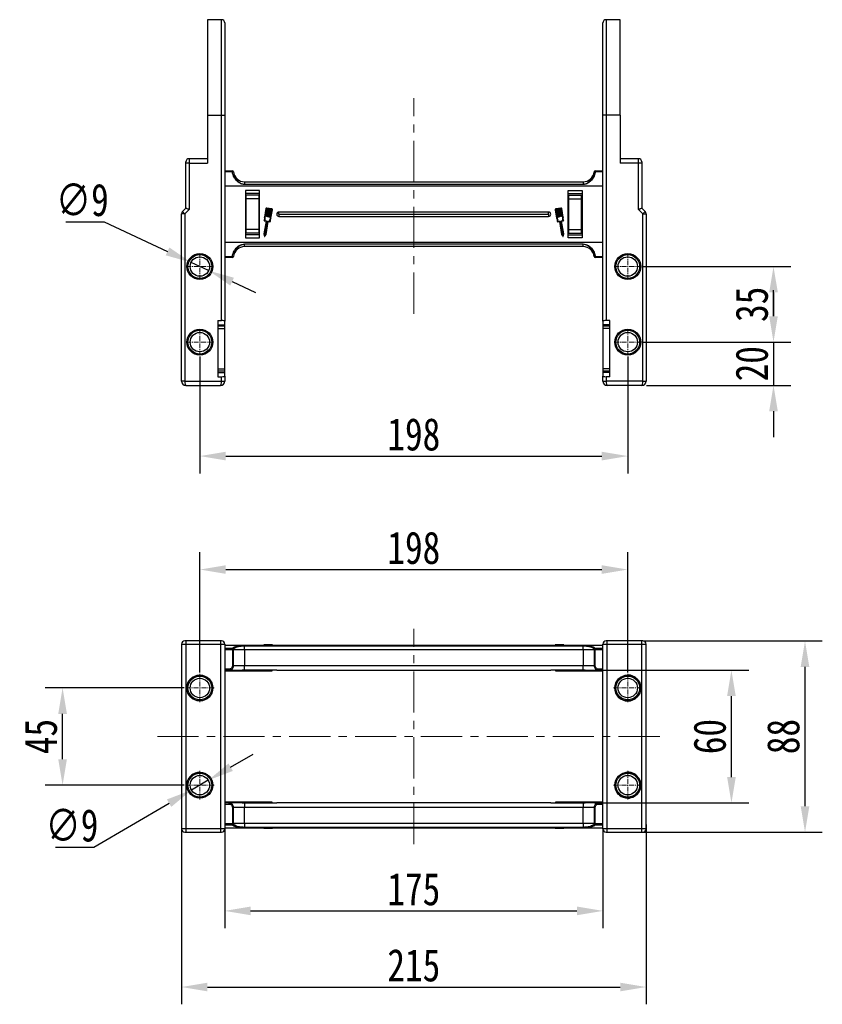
# Model space of a CAD drawing. Header units: millimetres. Extents: x -976 to 1106, y 28 to 1486.
# Tile 3 of 51: x -709 to -338, y 326 to 781. Entities that reach past the tile are written whole.
import ezdxf

# ---------------------------------------------------------------- set-up
doc = ezdxf.new("R2010")
doc.units = ezdxf.units.MM
doc.linetypes.add('CENTER', pattern=[0.6, 0.375, -0.075, 0.075, -0.075])
doc.linetypes.add('CENTERX2', pattern=[20.32, 12.7, -2.54, 2.54, -2.54])
doc.styles.get("Standard").update_dxf_attribs({"font": '仿宋_GB2312.ttf', "width": 0.8})
doc.dimstyles.new('ISO-60.1', dxfattribs={"dimtxt": 15, "dimasz": 12, "dimexe": 8, "dimexo": 0.625, "dimgap": 2.5, "dimtad": 1, "dimdsep": 46, "dimtxsty": 'Standard', "dimcen": 2.5, "dimadec": 0, "dimazin": 0, "dimtfac": 1, "dimtmove": 0, "dimatfit": 3, "dimfxl": 0, "dimarcsym": 0})
doc.dimstyles.new('副本 ISO-60.1', dxfattribs={"dimtxt": 15, "dimasz": 12, "dimexe": 8, "dimexo": 0.625, "dimgap": 2.5, "dimtad": 1, "dimtoh": 1, "dimdsep": 46, "dimtxsty": 'Standard', "dimcen": 2.5, "dimadec": 0, "dimazin": 0, "dimtfac": 1, "dimtmove": 0, "dimatfit": 3, "dimfxl": 0, "dimarcsym": 0})

# ---------------------------------------------------------------- blocks, each defined once
blk = doc.blocks.new('*D3630')
at = {"color": 0, "lineweight": -2}
for p, q in [((-687.79, 687.91), (-670.09, 687.91)), ((-670.09, 687.91), (-640.73, 674.16)), ((-621.72, 665.26), (-629.87, 669.07)), ((-610.85, 660.17), (-599.98, 655.08))]:
    blk.add_line(p, q, dxfattribs=at)
at = {"color": 0, "lineweight": 9}
for points in [[(-639.88, 675.98), (-641.58, 672.35), (-629.87, 669.07)], [(-610, 661.98), (-611.7, 658.36), (-621.72, 665.26)]]:
    blk.add_solid(points, dxfattribs=at)
at = {"layer": 'Defpoints', "color": 0, "lineweight": 9}
for p in [(-629.87, 669.07), (-621.72, 665.26)]:
    blk.add_point(p, dxfattribs=at)
at = {"color": 0, "lineweight": 9, "insert": (-680.19, 697.91), "char_height": 15, "attachment_point": 5}
blk.add_mtext('∅9', dxfattribs=at)
blk = doc.blocks.new('*D3631')
at = {"color": 0, "lineweight": -2}
for p, q in [((-420.57, 667.17), (-352.35, 667.17)), ((-360.35, 655.17), (-360.35, 644.17)), ((-420.57, 632.17), (-352.35, 632.17))]:
    blk.add_line(p, q, dxfattribs=at)
at = {"color": 0, "lineweight": 9}
for points in [[(-362.35, 655.17), (-358.35, 655.17), (-360.35, 667.17)], [(-362.35, 644.17), (-358.35, 644.17), (-360.35, 632.17)]]:
    blk.add_solid(points, dxfattribs=at)
at = {"layer": 'Defpoints', "color": 0, "lineweight": 9}
for p in [(-421.19, 667.17), (-421.19, 632.17), (-360.35, 632.17)]:
    blk.add_point(p, dxfattribs=at)
at = {"color": 0, "lineweight": 9, "insert": (-370.35, 649.67), "char_height": 15, "attachment_point": 5, "rotation": 90}
blk.add_mtext('35', dxfattribs=at)
blk = doc.blocks.new('*D3632')
at = {"color": 0, "lineweight": -2}
for p, q in [((-360.35, 644.17), (-360.35, 656.17)), ((-420.57, 632.17), (-352.35, 632.17)), ((-360.35, 632.17), (-360.35, 612.17)), ((-419.17, 612.17), (-352.35, 612.17)), ((-360.35, 600.17), (-360.35, 588.17))]:
    blk.add_line(p, q, dxfattribs=at)
at = {"color": 0, "lineweight": 9}
for points in [[(-362.35, 644.17), (-358.35, 644.17), (-360.35, 632.17)], [(-362.35, 600.17), (-358.35, 600.17), (-360.35, 612.17)]]:
    blk.add_solid(points, dxfattribs=at)
at = {"layer": 'Defpoints', "color": 0, "lineweight": 9}
for p in [(-421.19, 632.17), (-419.79, 612.17), (-360.35, 612.17)]:
    blk.add_point(p, dxfattribs=at)
at = {"color": 0, "lineweight": 9, "insert": (-370.35, 622.17), "char_height": 15, "attachment_point": 5, "rotation": 90}
blk.add_mtext('20', dxfattribs=at)
blk = doc.blocks.new('*D3639')
at = {"color": 0, "lineweight": -2}
for p, q in [((-625.79, 625.49), (-625.79, 571.42)), ((-427.79, 625.49), (-427.79, 571.42)), ((-613.79, 579.42), (-439.79, 579.42))]:
    blk.add_line(p, q, dxfattribs=at)
at = {"color": 0, "lineweight": 9}
for points in [[(-613.79, 581.42), (-613.79, 577.42), (-625.79, 579.42)], [(-439.79, 581.42), (-439.79, 577.42), (-427.79, 579.42)]]:
    blk.add_solid(points, dxfattribs=at)
at = {"layer": 'Defpoints', "color": 0, "lineweight": 9}
for p in [(-625.79, 626.12), (-427.79, 626.12), (-427.79, 579.42)]:
    blk.add_point(p, dxfattribs=at)
at = {"color": 0, "lineweight": 9, "insert": (-526.79, 589.42), "char_height": 15, "attachment_point": 5}
blk.add_mtext('198', dxfattribs=at)
blk = doc.blocks.new('*D3640')
at = {"color": 0, "lineweight": -2}
for p, q in [((-633.02, 472.08), (-697.32, 472.08)), ((-689.32, 439.08), (-689.32, 460.08)), ((-633.02, 427.08), (-697.32, 427.08))]:
    blk.add_line(p, q, dxfattribs=at)
at = {"color": 0, "lineweight": 9}
for points in [[(-691.32, 460.08), (-687.32, 460.08), (-689.32, 472.08)], [(-691.32, 439.08), (-687.32, 439.08), (-689.32, 427.08)]]:
    blk.add_solid(points, dxfattribs=at)
at = {"layer": 'Defpoints', "color": 0, "lineweight": 9}
for p in [(-689.32, 472.08), (-632.39, 472.08), (-632.39, 427.08)]:
    blk.add_point(p, dxfattribs=at)
at = {"color": 0, "lineweight": 9, "insert": (-699.32, 449.58), "char_height": 15, "attachment_point": 5, "rotation": 90}
blk.add_mtext('45', dxfattribs=at)
blk = doc.blocks.new('*D3633')
at = {"color": 0, "lineweight": -2}
for p, q in [((-611.54, 435.4), (-601.18, 441.45)), ((-621.91, 429.35), (-629.68, 424.81)), ((-674.9, 398.4), (-640.04, 418.75)), ((-692.59, 398.4), (-674.9, 398.4))]:
    blk.add_line(p, q, dxfattribs=at)
at = {"color": 0, "lineweight": 9}
for points in [[(-612.55, 437.12), (-610.53, 433.67), (-621.91, 429.35)], [(-641.05, 420.48), (-639.03, 417.03), (-629.68, 424.81)]]:
    blk.add_solid(points, dxfattribs=at)
at = {"layer": 'Defpoints', "color": 0, "lineweight": 9}
for p in [(-621.91, 429.35), (-629.68, 424.81)]:
    blk.add_point(p, dxfattribs=at)
at = {"color": 0, "lineweight": 9, "insert": (-685, 408.4), "char_height": 15, "attachment_point": 5}
blk.add_mtext('∅9', dxfattribs=at)
blk = doc.blocks.new('*D3641')
at = {"color": 0, "lineweight": -2}
for p, q in [((-614.29, 406.72), (-614.29, 360.88)), ((-439.29, 407.19), (-439.29, 360.88)), ((-602.29, 368.88), (-451.29, 368.88))]:
    blk.add_line(p, q, dxfattribs=at)
at = {"color": 0, "lineweight": 9}
for points in [[(-602.29, 370.88), (-602.29, 366.88), (-614.29, 368.88)], [(-451.29, 370.88), (-451.29, 366.88), (-439.29, 368.88)]]:
    blk.add_solid(points, dxfattribs=at)
at = {"layer": 'Defpoints', "color": 0, "lineweight": 9}
for p in [(-614.29, 407.34), (-439.29, 407.82), (-439.29, 368.88)]:
    blk.add_point(p, dxfattribs=at)
at = {"color": 0, "lineweight": 9, "insert": (-526.79, 378.88), "char_height": 15, "attachment_point": 5}
blk.add_mtext('175', dxfattribs=at)
blk = doc.blocks.new('*D3642')
at = {"color": 0, "lineweight": -2}
for p, q in [((-634.29, 406.82), (-634.29, 325.64)), ((-419.29, 408.86), (-419.29, 325.64)), ((-622.29, 333.64), (-431.29, 333.64))]:
    blk.add_line(p, q, dxfattribs=at)
at = {"color": 0, "lineweight": 9}
for points in [[(-622.29, 335.64), (-622.29, 331.64), (-634.29, 333.64)], [(-431.29, 335.64), (-431.29, 331.64), (-419.29, 333.64)]]:
    blk.add_solid(points, dxfattribs=at)
at = {"layer": 'Defpoints', "color": 0, "lineweight": 9}
for p in [(-634.29, 407.45), (-419.29, 409.48), (-419.29, 333.64)]:
    blk.add_point(p, dxfattribs=at)
at = {"color": 0, "lineweight": 9, "insert": (-526.79, 343.64), "char_height": 15, "attachment_point": 5}
blk.add_mtext('215', dxfattribs=at)
blk = doc.blocks.new('*D3643')
at = {"color": 0, "lineweight": -2}
for p, q in [((-625.79, 479.3), (-625.79, 534.89)), ((-427.79, 479.3), (-427.79, 534.89)), ((-613.79, 526.89), (-439.79, 526.89))]:
    blk.add_line(p, q, dxfattribs=at)
at = {"color": 0, "lineweight": 9}
for points in [[(-613.79, 528.89), (-613.79, 524.89), (-625.79, 526.89)], [(-439.79, 528.89), (-439.79, 524.89), (-427.79, 526.89)]]:
    blk.add_solid(points, dxfattribs=at)
at = {"layer": 'Defpoints', "color": 0, "lineweight": 9}
for p in [(-427.79, 526.89), (-625.79, 478.68), (-427.79, 478.68)]:
    blk.add_point(p, dxfattribs=at)
at = {"color": 0, "lineweight": 9, "insert": (-526.79, 536.89), "char_height": 15, "attachment_point": 5}
blk.add_mtext('198', dxfattribs=at)
blk = doc.blocks.new('*D3644')
at = {"color": 0, "lineweight": -2}
for p, q in [((-443.14, 480.31), (-371.82, 480.31)), ((-379.82, 430.84), (-379.82, 468.31)), ((-443.14, 418.84), (-371.82, 418.84))]:
    blk.add_line(p, q, dxfattribs=at)
at = {"color": 0, "lineweight": 9}
for points in [[(-381.82, 468.31), (-377.82, 468.31), (-379.82, 480.31)], [(-381.82, 430.84), (-377.82, 430.84), (-379.82, 418.84)]]:
    blk.add_solid(points, dxfattribs=at)
at = {"layer": 'Defpoints', "color": 0, "lineweight": 9}
for p in [(-443.76, 480.31), (-379.82, 480.31), (-443.76, 418.84)]:
    blk.add_point(p, dxfattribs=at)
at = {"color": 0, "lineweight": 9, "insert": (-389.82, 449.58), "char_height": 15, "attachment_point": 5, "rotation": 90}
blk.add_mtext('60', dxfattribs=at)
blk = doc.blocks.new('*D3645')
at = {"color": 0, "lineweight": -2}
for p, q in [((-420.67, 493.84), (-337.77, 493.84)), ((-345.77, 417.31), (-345.77, 481.84)), ((-420.67, 405.31), (-337.77, 405.31))]:
    blk.add_line(p, q, dxfattribs=at)
at = {"color": 0, "lineweight": 9}
for points in [[(-347.77, 481.84), (-343.77, 481.84), (-345.77, 493.84)], [(-347.77, 417.31), (-343.77, 417.31), (-345.77, 405.31)]]:
    blk.add_solid(points, dxfattribs=at)
at = {"layer": 'Defpoints', "color": 0, "lineweight": 9}
for p in [(-421.29, 493.84), (-345.77, 493.84), (-421.29, 405.31)]:
    blk.add_point(p, dxfattribs=at)
at = {"color": 0, "lineweight": 9, "insert": (-355.77, 449.58), "char_height": 15, "attachment_point": 5, "rotation": 90}
blk.add_mtext('88', dxfattribs=at)

msp = doc.modelspace()

# ---------------------------------------------------------------- linework, layer by layer
at = {"color": 7, "linetype": 'Continuous', "lineweight": 25}
for p, q in [((-615.791, 781.43), (-622.291, 781.43)), ((-622.291, 781.43), (-622.291, 737.166)), ((-614.291, 779.93), (-614.291, 737.166)), ((-439.291, 737.166), (-439.291, 779.93)), ((-431.291, 781.43), (-437.791, 781.43)), ((-431.291, 737.166), (-431.291, 781.43)), ((-622.291, 737.166), (-622.291, 715.081)), ((-622.291, 737.166), (-615.791, 737.166)), ((-615.791, 642.166), (-615.791, 737.166)), ((-615.791, 737.166), (-614.291, 737.166)), ((-614.291, 737.166), (-614.291, 641.902)), ((-439.291, 641.902), (-439.291, 737.166)), ((-437.791, 737.166), (-439.291, 737.166)), ((-437.791, 737.166), (-437.791, 642.166)), ((-431.291, 737.166), (-437.791, 737.166)), ((-431.291, 737.166), (-431.291, 715.081)), ((-622.291, 717.081), (-630.791, 717.081)), ((-422.791, 717.081), (-431.291, 717.081)), ((-632.291, 715.081), (-632.291, 715.581)), ((-632.291, 694.166), (-632.291, 715.081)), ((-630.791, 715.081), (-632.291, 715.081)), ((-630.791, 715.081), (-630.791, 693.545)), ((-630.791, 715.081), (-622.291, 715.081)), ((-614.291, 711.393), (-610.755, 711.393)), ((-610.755, 710.998), (-610.755, 711.393)), ((-442.827, 711.393), (-442.827, 710.998)), ((-442.827, 711.393), (-439.291, 711.393)), ((-422.791, 715.081), (-431.291, 715.081)), ((-422.791, 693.545), (-422.791, 715.081)), ((-421.291, 715.081), (-422.791, 715.081)), ((-421.291, 715.581), (-421.291, 715.081)), ((-421.291, 715.081), (-421.291, 694.166)), ((-610.755, 710.998), (-614.291, 710.998)), ((-610.255, 710.954), (-610.259, 710.954)), ((-443.322, 710.954), (-443.326, 710.954)), ((-439.291, 710.998), (-442.827, 710.998)), ((-526.791, 704.393), (-614.291, 704.393)), ((-605.095, 706.393), (-605.095, 705.272)), ((-605.095, 706.393), (-526.791, 706.393)), ((-605.095, 705.272), (-605.095, 705.157)), ((-605.095, 705.272), (-526.791, 705.272)), ((-526.791, 705.157), (-605.095, 705.157)), ((-598.191, 702.393), (-604.691, 702.393)), ((-604.691, 702.393), (-604.691, 680.393)), ((-598.191, 680.393), (-598.191, 702.393)), ((-526.791, 706.393), (-448.487, 706.393)), ((-526.791, 705.272), (-448.487, 705.272)), ((-448.487, 705.157), (-526.791, 705.157)), ((-439.291, 704.393), (-526.791, 704.393)), ((-455.391, 680.393), (-455.391, 702.393)), ((-455.391, 702.393), (-448.891, 702.393)), ((-448.891, 702.393), (-448.891, 680.393)), ((-448.487, 706.393), (-448.487, 705.272)), ((-448.487, 705.272), (-448.487, 705.157)), ((-598.191, 700.95), (-604.691, 700.95)), ((-598.191, 700.95), (-604.691, 700.95)), ((-604.461, 700.246), (-604.461, 698.555)), ((-598.341, 700.246), (-604.461, 700.246)), ((-604.461, 698.555), (-604.461, 684.231)), ((-598.341, 698.555), (-604.461, 698.555)), ((-598.341, 698.555), (-598.341, 700.246)), ((-598.341, 684.231), (-598.341, 698.555)), ((-455.391, 700.95), (-448.891, 700.95)), ((-455.391, 700.95), (-448.891, 700.95)), ((-455.241, 700.246), (-455.241, 698.555)), ((-455.241, 700.246), (-449.121, 700.246)), ((-455.241, 698.555), (-449.121, 698.555)), ((-455.241, 698.555), (-455.241, 684.231)), ((-449.121, 698.555), (-449.121, 700.246)), ((-449.121, 684.231), (-449.121, 698.555)), ((-633.851, 692.605), (-632.291, 694.166)), ((-630.791, 693.545), (-632.791, 691.545)), ((-595.215, 693.997), (-595.896, 690.012)), ((-595.014, 693.963), (-595.684, 690.04)), ((-595.117, 690.335), (-594.494, 693.978)), ((-594.293, 693.943), (-594.916, 690.3)), ((-594.494, 693.978), (-594.896, 694.046)), ((-592.45, 693.835), (-594.862, 694.247)), ((-594.413, 690.214), (-593.791, 693.858)), ((-593.791, 693.858), (-594.293, 693.943)), ((-593.59, 693.823), (-594.212, 690.18)), ((-593.71, 690.094), (-593.087, 693.737)), ((-593.087, 693.737), (-593.59, 693.823)), ((-592.886, 693.703), (-593.509, 690.06)), ((-593.071, 689.594), (-592.401, 693.517)), ((-592.484, 693.634), (-592.886, 693.703)), ((-592.881, 689.496), (-592.2, 693.482)), ((-461.382, 693.482), (-460.701, 689.496)), ((-461.181, 693.517), (-460.511, 689.594)), ((-458.72, 694.247), (-461.132, 693.835)), ((-460.695, 693.703), (-461.097, 693.634)), ((-460.073, 690.06), (-460.695, 693.703)), ((-459.992, 693.823), (-460.494, 693.737)), ((-460.494, 693.737), (-459.872, 690.094)), ((-459.37, 690.18), (-459.992, 693.823)), ((-459.288, 693.943), (-459.791, 693.858)), ((-459.791, 693.858), (-459.169, 690.214)), ((-458.666, 690.3), (-459.288, 693.943)), ((-458.685, 694.046), (-459.087, 693.978)), ((-459.087, 693.978), (-458.465, 690.335)), ((-457.897, 690.04), (-458.568, 693.963)), ((-457.686, 690.012), (-458.367, 693.997)), ((-420.791, 691.545), (-422.791, 693.545)), ((-421.291, 694.166), (-419.73, 692.605)), ((-632.791, 691.545), (-634.291, 691.545)), ((-634.291, 614.166), (-634.291, 691.545)), ((-632.791, 691.545), (-632.791, 614.166)), ((-594.948, 688.295), (-595.982, 682.24)), ((-595.952, 688.311), (-595.175, 688.178)), ((-595.766, 688.486), (-594.989, 688.354)), ((-594.974, 690.259), (-595.075, 690.276)), ((-594.271, 690.138), (-594.371, 690.156)), ((-593.567, 690.018), (-593.668, 690.035)), ((-526.791, 692.393), (-589.191, 692.393)), ((-589.191, 691.393), (-589.191, 692.393)), ((-589.191, 691.393), (-526.791, 691.393)), ((-589.191, 691.393), (-589.191, 690.393)), ((-589.191, 690.393), (-526.791, 690.393)), ((-464.391, 692.393), (-526.791, 692.393)), ((-526.791, 691.393), (-464.391, 691.393)), ((-526.791, 690.393), (-464.391, 690.393)), ((-464.391, 691.393), (-464.391, 692.393)), ((-464.391, 691.393), (-464.391, 690.393)), ((-459.914, 690.035), (-460.014, 690.018)), ((-459.21, 690.156), (-459.311, 690.138)), ((-457.6, 682.24), (-458.634, 688.295)), ((-458.507, 690.276), (-458.607, 690.259)), ((-458.592, 688.354), (-457.815, 688.486)), ((-458.407, 688.178), (-457.629, 688.311)), ((-420.791, 614.166), (-420.791, 691.545)), ((-420.791, 691.545), (-419.291, 691.545)), ((-419.291, 691.545), (-419.291, 614.166)), ((-598.341, 684.231), (-604.461, 684.231)), ((-604.461, 684.231), (-604.461, 682.54)), ((-598.341, 682.54), (-598.341, 684.231)), ((-595.175, 688.178), (-596.19, 682.233)), ((-595.379, 682.137), (-594.345, 688.192)), ((-595.185, 682.062), (-594.178, 687.957)), ((-594.286, 688.234), (-593.509, 688.101)), ((-594.119, 687.998), (-593.392, 687.874)), ((-460.19, 687.874), (-459.462, 687.998)), ((-460.073, 688.101), (-459.296, 688.234)), ((-459.403, 687.957), (-458.397, 682.062)), ((-459.237, 688.192), (-458.203, 682.137)), ((-457.392, 682.233), (-458.407, 688.178)), ((-455.241, 684.231), (-449.121, 684.231)), ((-455.241, 684.231), (-455.241, 682.54)), ((-449.121, 682.54), (-449.121, 684.231)), ((-598.191, 681.836), (-604.691, 681.836)), ((-604.691, 680.393), (-598.191, 680.393)), ((-598.341, 682.54), (-604.461, 682.54)), ((-596.19, 682.233), (-595.945, 681.198)), ((-595.982, 682.24), (-595.802, 681.479)), ((-595.802, 681.479), (-595.379, 682.137)), ((-595.76, 681.167), (-595.185, 682.062)), ((-458.397, 682.062), (-457.822, 681.167)), ((-458.203, 682.137), (-457.78, 681.479)), ((-457.78, 681.479), (-457.6, 682.24)), ((-457.637, 681.198), (-457.392, 682.233)), ((-455.391, 681.836), (-448.891, 681.836)), ((-448.891, 680.393), (-455.391, 680.393)), ((-455.241, 682.54), (-449.121, 682.54)), ((-614.291, 678.393), (-526.791, 678.393)), ((-605.095, 677.629), (-526.791, 677.629)), ((-605.095, 677.629), (-605.095, 677.514)), ((-605.095, 676.393), (-605.095, 677.514)), ((-526.791, 677.514), (-605.095, 677.514)), ((-526.791, 676.393), (-605.095, 676.393)), ((-526.791, 678.393), (-439.291, 678.393)), ((-526.791, 677.629), (-448.487, 677.629)), ((-448.487, 677.514), (-526.791, 677.514)), ((-448.487, 676.393), (-526.791, 676.393)), ((-448.487, 677.629), (-448.487, 677.514)), ((-448.487, 676.393), (-448.487, 677.514)), ((-614.291, 671.788), (-610.755, 671.788)), ((-610.755, 671.393), (-614.291, 671.393)), ((-610.755, 671.393), (-610.755, 671.788)), ((-610.259, 671.832), (-610.255, 671.832)), ((-443.326, 671.832), (-443.322, 671.832)), ((-442.827, 671.788), (-439.291, 671.788)), ((-442.827, 671.788), (-442.827, 671.393)), ((-439.291, 671.393), (-442.827, 671.393)), ((-617.491, 642.166), (-615.791, 642.166)), ((-617.491, 642.166), (-617.491, 616.166)), ((-617.291, 640.403), (-617.491, 640.403)), ((-614.291, 639.504), (-617.491, 639.504)), ((-617.491, 638.504), (-614.291, 638.504)), ((-617.291, 640.198), (-617.291, 640.403)), ((-617.291, 640.198), (-614.291, 640.198)), ((-617.291, 639.489), (-617.291, 640.198)), ((-614.291, 640.198), (-614.291, 641.902)), ((-614.291, 639.504), (-614.291, 640.198)), ((-614.291, 638.504), (-614.291, 639.504)), ((-614.291, 619.828), (-614.291, 638.504)), ((-439.291, 641.902), (-439.291, 640.198)), ((-436.291, 640.198), (-439.291, 640.198)), ((-439.291, 640.198), (-439.291, 639.489)), ((-436.091, 639.504), (-439.291, 639.504)), ((-439.291, 639.504), (-439.291, 638.504)), ((-436.091, 638.504), (-439.291, 638.504)), ((-439.291, 638.504), (-439.291, 619.828)), ((-436.091, 642.166), (-437.791, 642.166)), ((-436.091, 640.403), (-436.291, 640.403)), ((-436.291, 640.403), (-436.291, 640.198)), ((-436.291, 640.198), (-436.291, 639.504)), ((-436.091, 616.166), (-436.091, 642.166)), ((-617.491, 619.828), (-614.291, 619.828)), ((-617.491, 618.828), (-614.291, 618.828)), ((-617.491, 618.134), (-614.291, 618.134)), ((-617.491, 616.166), (-615.791, 616.166)), ((-615.791, 614.166), (-615.791, 616.166)), ((-614.291, 618.828), (-614.291, 619.828)), ((-614.291, 618.134), (-614.291, 618.828)), ((-614.291, 616.431), (-614.291, 618.134)), ((-614.291, 616.431), (-614.291, 614.166)), ((-436.091, 619.828), (-439.291, 619.828)), ((-439.291, 619.828), (-439.291, 618.828)), ((-439.291, 618.843), (-439.291, 618.134)), ((-439.291, 618.828), (-436.091, 618.828)), ((-436.091, 618.134), (-439.291, 618.134)), ((-439.291, 618.134), (-439.291, 616.431)), ((-439.291, 614.166), (-439.291, 616.431)), ((-437.791, 616.166), (-437.791, 614.166)), ((-436.091, 616.166), (-437.791, 616.166)), ((-632.791, 614.166), (-634.291, 614.166)), ((-632.791, 614.166), (-615.791, 614.166)), ((-632.291, 612.166), (-616.291, 612.166)), ((-615.791, 614.166), (-614.291, 614.166)), ((-439.291, 614.166), (-437.791, 614.166)), ((-420.791, 614.166), (-437.791, 614.166)), ((-421.291, 612.166), (-437.291, 612.166)), ((-420.791, 614.166), (-419.291, 614.166)), ((-634.291, 492.34), (-632.291, 492.34)), ((-634.291, 492.34), (-634.291, 406.812)), ((-632.291, 493.84), (-632.791, 493.84)), ((-632.291, 493.84), (-632.291, 492.34)), ((-616.291, 493.84), (-632.291, 493.84)), ((-632.291, 492.34), (-616.291, 492.34)), ((-632.291, 492.34), (-632.291, 406.812)), ((-615.791, 493.84), (-616.291, 493.84)), ((-616.291, 493.84), (-616.291, 492.34)), ((-616.291, 492.34), (-614.291, 492.34)), ((-616.291, 492.34), (-616.291, 406.812)), ((-614.291, 492.34), (-614.291, 406.812)), ((-439.291, 492.34), (-437.291, 492.34)), ((-439.291, 406.812), (-439.291, 492.34)), ((-437.291, 493.84), (-437.791, 493.84)), ((-421.291, 493.84), (-437.291, 493.84)), ((-437.291, 492.34), (-437.291, 493.84)), ((-437.291, 492.34), (-421.291, 492.34)), ((-437.291, 406.812), (-437.291, 492.34)), ((-421.291, 492.34), (-421.291, 493.84)), ((-420.791, 493.84), (-421.291, 493.84)), ((-421.291, 406.812), (-421.291, 492.34)), ((-421.291, 492.34), (-419.291, 492.34)), ((-419.291, 406.812), (-419.291, 492.34)), ((-526.791, 491.81), (-614.291, 491.81)), ((-610.755, 490.395), (-614.291, 490.395)), ((-614.291, 489.906), (-610.755, 489.906)), ((-610.755, 490.395), (-610.755, 489.906)), ((-610.259, 489.938), (-610.755, 489.906)), ((-610.755, 489.906), (-610.752, 489.81)), ((-610.752, 489.81), (-610.752, 482.31)), ((-610.255, 489.81), (-610.752, 489.81)), ((-610.255, 489.81), (-610.259, 489.938)), ((-610.255, 482.31), (-610.255, 489.81)), ((-610.255, 489.81), (-605.095, 489.81)), ((-605.095, 491.607), (-605.095, 491.647)), ((-526.791, 491.647), (-605.095, 491.647)), ((-605.095, 489.81), (-605.095, 491.607)), ((-605.095, 491.607), (-526.791, 491.607)), ((-605.095, 489.81), (-605.095, 482.31)), ((-605.095, 489.81), (-526.791, 489.81)), ((-596.19, 492.01), (-596.19, 491.81)), ((-596.037, 492.01), (-596.19, 492.01)), ((-596.037, 491.81), (-596.037, 492.01)), ((-596.018, 492.01), (-596.037, 492.01)), ((-596.018, 492.01), (-596.018, 491.81)), ((-595.896, 492.01), (-596.018, 492.01)), ((-595.896, 492.01), (-595.896, 491.81)), ((-595.215, 492.01), (-595.896, 492.01)), ((-594.862, 492.01), (-595.215, 492.01)), ((-595.215, 492.01), (-595.215, 491.81)), ((-594.862, 492.01), (-594.862, 491.81)), ((-592.45, 492.01), (-594.862, 492.01)), ((-592.45, 492.01), (-592.45, 491.81)), ((-592.196, 492.01), (-592.45, 492.01)), ((-592.196, 492.01), (-592.196, 491.81)), ((-439.291, 491.81), (-526.791, 491.81)), ((-448.487, 491.647), (-526.791, 491.647)), ((-526.791, 491.607), (-448.487, 491.607)), ((-526.791, 489.81), (-448.487, 489.81)), ((-461.386, 491.81), (-461.386, 492.01)), ((-461.132, 492.01), (-461.386, 492.01)), ((-461.132, 492.01), (-461.132, 491.81)), ((-458.72, 492.01), (-461.132, 492.01)), ((-458.72, 492.01), (-458.72, 491.81)), ((-458.367, 492.01), (-458.72, 492.01)), ((-458.367, 492.01), (-458.367, 491.81)), ((-457.686, 492.01), (-458.367, 492.01)), ((-457.686, 492.01), (-457.686, 491.81)), ((-457.563, 492.01), (-457.686, 492.01)), ((-457.563, 492.01), (-457.563, 491.81)), ((-457.545, 492.01), (-457.563, 492.01)), ((-457.545, 492.01), (-457.545, 491.81)), ((-457.392, 492.01), (-457.545, 492.01)), ((-457.392, 492.01), (-457.392, 491.81)), ((-448.487, 491.607), (-448.487, 491.647)), ((-448.487, 489.81), (-448.487, 491.607)), ((-448.487, 489.81), (-443.326, 489.81)), ((-448.487, 489.81), (-448.487, 482.31)), ((-443.322, 489.938), (-443.326, 489.81)), ((-442.83, 489.81), (-443.326, 489.81)), ((-443.326, 489.81), (-443.326, 482.31)), ((-442.827, 489.906), (-443.322, 489.938)), ((-442.83, 489.81), (-442.827, 489.906)), ((-442.83, 482.31), (-442.83, 489.81)), ((-439.291, 490.395), (-442.827, 490.395)), ((-442.827, 489.906), (-442.827, 490.395)), ((-442.827, 489.906), (-439.291, 489.906)), ((-612.261, 480.81), (-614.291, 480.81)), ((-614.291, 480.31), (-612.261, 480.31)), ((-614.291, 480.008), (-592.291, 480.008)), ((-612.261, 480.31), (-612.261, 480.81)), ((-612.261, 480.31), (-606.149, 480.31)), ((-610.255, 482.31), (-610.752, 482.31)), ((-605.095, 482.31), (-610.255, 482.31)), ((-605.095, 480.311), (-605.095, 482.31)), ((-526.791, 482.31), (-605.095, 482.31)), ((-590.208, 480.311), (-605.095, 480.311)), ((-592.291, 480.008), (-592.291, 480.311)), ((-590.183, 480.31), (-526.791, 480.31)), ((-448.487, 482.31), (-526.791, 482.31)), ((-526.791, 480.31), (-463.398, 480.31)), ((-448.487, 480.311), (-463.373, 480.311)), ((-461.291, 480.311), (-461.291, 480.008)), ((-461.291, 480.008), (-439.291, 480.008)), ((-443.326, 482.31), (-448.487, 482.31)), ((-448.487, 480.311), (-448.487, 482.31)), ((-447.433, 480.31), (-441.321, 480.31)), ((-442.83, 482.31), (-443.326, 482.31)), ((-441.321, 480.81), (-441.321, 480.31)), ((-439.291, 480.81), (-441.321, 480.81)), ((-441.321, 480.31), (-439.291, 480.31)), ((-625.791, 433.076), (-624.846, 433.002)), ((-592.291, 419.145), (-614.291, 419.145)), ((-612.261, 418.842), (-614.291, 418.842)), ((-614.291, 418.342), (-612.261, 418.342)), ((-612.261, 418.342), (-612.261, 418.842)), ((-606.149, 418.842), (-612.261, 418.842)), ((-610.752, 416.842), (-610.255, 416.842)), ((-610.752, 416.842), (-610.752, 409.342)), ((-610.255, 409.342), (-610.255, 416.842)), ((-610.255, 416.842), (-605.095, 416.842)), ((-605.095, 418.842), (-605.095, 416.842)), ((-605.095, 418.842), (-590.208, 418.842)), ((-605.095, 409.342), (-605.095, 416.842)), ((-605.095, 416.842), (-526.791, 416.842)), ((-592.291, 418.842), (-592.291, 419.145)), ((-526.791, 418.842), (-590.183, 418.842)), ((-463.398, 418.842), (-526.791, 418.842)), ((-526.791, 416.842), (-448.487, 416.842)), ((-463.373, 418.842), (-448.487, 418.842)), ((-439.291, 419.145), (-461.291, 419.145)), ((-461.291, 419.145), (-461.291, 418.842)), ((-448.487, 418.842), (-448.487, 416.842)), ((-448.487, 416.842), (-443.326, 416.842)), ((-448.487, 409.342), (-448.487, 416.842)), ((-441.321, 418.842), (-447.433, 418.842)), ((-443.326, 416.842), (-443.326, 409.342)), ((-443.326, 416.842), (-442.83, 416.842)), ((-442.83, 409.342), (-442.83, 416.842)), ((-441.321, 418.842), (-441.321, 418.342)), ((-439.291, 418.842), (-441.321, 418.842)), ((-441.321, 418.342), (-439.291, 418.342)), ((-632.291, 406.812), (-634.291, 406.812)), ((-616.291, 406.812), (-632.291, 406.812)), ((-632.291, 406.812), (-632.291, 405.312)), ((-614.291, 406.812), (-616.291, 406.812)), ((-616.291, 406.812), (-616.291, 405.312)), ((-610.755, 409.247), (-614.291, 409.247)), ((-614.291, 408.758), (-610.755, 408.758)), ((-614.291, 407.342), (-526.791, 407.342)), ((-610.752, 409.342), (-610.755, 409.247)), ((-610.755, 409.247), (-610.755, 408.758)), ((-610.755, 409.247), (-610.259, 409.215)), ((-610.752, 409.342), (-610.255, 409.342)), ((-610.259, 409.215), (-610.255, 409.342)), ((-605.095, 409.342), (-610.255, 409.342)), ((-605.095, 409.342), (-605.095, 407.546)), ((-526.791, 409.342), (-605.095, 409.342)), ((-605.095, 407.546), (-605.095, 407.506)), ((-526.791, 407.546), (-605.095, 407.546)), ((-605.095, 407.506), (-526.791, 407.506)), ((-596.19, 407.142), (-596.19, 407.342)), ((-596.19, 407.142), (-596.037, 407.142)), ((-596.037, 407.142), (-596.037, 407.342)), ((-596.037, 407.142), (-596.018, 407.142)), ((-596.018, 407.142), (-596.018, 407.342)), ((-596.018, 407.142), (-595.896, 407.142)), ((-595.896, 407.142), (-595.896, 407.342)), ((-595.896, 407.142), (-595.215, 407.142)), ((-595.215, 407.142), (-595.215, 407.342)), ((-595.215, 407.142), (-594.862, 407.142)), ((-594.862, 407.142), (-594.862, 407.342)), ((-594.862, 407.142), (-592.45, 407.142)), ((-592.45, 407.142), (-592.45, 407.342)), ((-592.45, 407.142), (-592.196, 407.142)), ((-592.196, 407.342), (-592.196, 407.142)), ((-448.487, 409.342), (-526.791, 409.342)), ((-448.487, 407.546), (-526.791, 407.546)), ((-526.791, 407.506), (-448.487, 407.506)), ((-526.791, 407.342), (-439.291, 407.342)), ((-461.386, 407.142), (-461.386, 407.342)), ((-461.386, 407.142), (-461.132, 407.142)), ((-461.132, 407.142), (-461.132, 407.342)), ((-461.132, 407.142), (-458.72, 407.142)), ((-458.72, 407.142), (-458.72, 407.342)), ((-458.72, 407.142), (-458.367, 407.142)), ((-458.367, 407.142), (-458.367, 407.342)), ((-458.367, 407.142), (-457.686, 407.142)), ((-457.686, 407.142), (-457.686, 407.342)), ((-457.686, 407.142), (-457.563, 407.142)), ((-457.563, 407.142), (-457.563, 407.342)), ((-457.563, 407.142), (-457.545, 407.142)), ((-457.545, 407.342), (-457.545, 407.142)), ((-457.545, 407.142), (-457.392, 407.142)), ((-457.392, 407.142), (-457.392, 407.342)), ((-448.487, 409.342), (-448.487, 407.546)), ((-443.326, 409.342), (-448.487, 409.342)), ((-448.487, 407.546), (-448.487, 407.506)), ((-443.326, 409.342), (-442.83, 409.342)), ((-443.326, 409.342), (-443.322, 409.215)), ((-443.322, 409.215), (-442.827, 409.247)), ((-442.827, 409.247), (-442.83, 409.342)), ((-439.291, 409.247), (-442.827, 409.247)), ((-442.827, 408.758), (-442.827, 409.247)), ((-442.827, 408.758), (-439.291, 408.758)), ((-437.291, 406.812), (-439.291, 406.812)), ((-421.291, 406.812), (-437.291, 406.812)), ((-437.291, 405.312), (-437.291, 406.812)), ((-421.291, 405.312), (-421.291, 406.812)), ((-419.291, 406.812), (-421.291, 406.812)), ((-632.791, 405.312), (-632.291, 405.312)), ((-632.291, 405.312), (-616.291, 405.312)), ((-616.291, 405.312), (-615.791, 405.312)), ((-437.791, 405.312), (-437.291, 405.312)), ((-437.291, 405.312), (-421.291, 405.312)), ((-421.291, 405.312), (-420.791, 405.312))]:
    msp.add_line(p, q, dxfattribs=at)
at = {"color": 8, "linetype": 'Continuous', "lineweight": 25}
for p, q in [((-615.791, 737.166), (-615.791, 781.43)), ((-437.791, 781.43), (-437.791, 737.166)), ((-630.791, 717.081), (-630.791, 715.081)), ((-422.791, 715.081), (-422.791, 717.081))]:
    msp.add_line(p, q, dxfattribs=at)
at = {"color": 1, "linetype": 'CENTERX2', "lineweight": 13, "ltscale": 1.5}
for p, q in [((-526.791, 645.343), (-526.791, 745.103)), ((-526.791, 399.696), (-526.791, 499.456)), ((-645.408, 449.576), (-409.389, 449.576))]:
    msp.add_line(p, q, dxfattribs=at)
at = {"color": 1, "linetype": 'CENTER', "lineweight": 9, "ltscale": 5.588}
for p, q in [((-625.791, 661.116), (-625.791, 673.216)), ((-625.791, 661.116), (-625.791, 673.216)), ((-427.791, 661.116), (-427.791, 673.216)), ((-427.791, 661.116), (-427.791, 673.216)), ((-631.841, 667.166), (-619.741, 667.166)), ((-631.841, 667.166), (-619.741, 667.166)), ((-433.841, 667.166), (-421.741, 667.166)), ((-433.841, 667.166), (-421.741, 667.166)), ((-625.791, 626.116), (-625.791, 638.216)), ((-427.791, 626.116), (-427.791, 638.216)), ((-631.841, 632.166), (-619.741, 632.166)), ((-433.841, 632.166), (-421.741, 632.166))]:
    msp.add_line(p, q, dxfattribs=at)
at = {"color": 1, "linetype": 'CENTER', "lineweight": 9, "ltscale": 6.096}
for p, q in [((-625.791, 478.676), (-625.791, 465.476)), ((-427.791, 478.676), (-427.791, 465.476)), ((-632.391, 472.076), (-619.191, 472.076)), ((-434.391, 472.076), (-421.191, 472.076)), ((-625.791, 433.676), (-625.791, 420.476)), ((-427.791, 433.676), (-427.791, 420.476)), ((-632.391, 427.076), (-619.191, 427.076)), ((-434.391, 427.076), (-421.191, 427.076))]:
    msp.add_line(p, q, dxfattribs=at)
at = {"color": 7, "linetype": 'Continuous', "lineweight": 25, "flags": 128}
for points in [[(-630.791, 693.545), (-631.083, 693.666), (-631.365, 693.783), (-631.624, 693.89), (-631.851, 693.984), (-632.038, 694.061), (-632.177, 694.119), (-632.262, 694.154), (-632.291, 694.166)], [(-421.291, 694.166), (-421.314, 694.157), (-421.381, 694.129), (-421.492, 694.083), (-421.642, 694.021), (-421.827, 693.944), (-422.041, 693.855), (-422.278, 693.757), (-422.53, 693.653), (-422.791, 693.545)], [(-632.791, 691.545), (-632.998, 691.752), (-633.197, 691.951), (-633.38, 692.134), (-633.541, 692.295), (-633.673, 692.427), (-633.771, 692.525), (-633.831, 692.585), (-633.851, 692.605)], [(-419.73, 692.605), (-419.751, 692.585), (-419.811, 692.525), (-419.909, 692.427), (-420.041, 692.295), (-420.202, 692.134), (-420.385, 691.951), (-420.584, 691.752), (-420.791, 691.545)]]:
    msp.add_lwpolyline(points, dxfattribs=at)
at = {"color": 7, "linetype": 'Continuous', "lineweight": 25}
for centre, radius in [((-625.791, 667.166), 6), ((-625.791, 667.166), 5.5), ((-625.791, 667.166), 4.5), ((-427.791, 667.166), 6), ((-427.791, 667.166), 5.5), ((-427.791, 667.166), 4.5), ((-625.791, 632.166), 6), ((-427.791, 632.166), 6), ((-625.791, 632.166), 5.5), ((-625.791, 632.166), 4.5), ((-427.791, 632.166), 5.5), ((-427.791, 632.166), 4.5), ((-625.791, 472.076), 6), ((-625.791, 472.076), 5.5), ((-625.791, 472.076), 4.5), ((-427.791, 472.076), 6), ((-427.791, 472.076), 5.5), ((-427.791, 472.076), 4.5), ((-625.791, 427.076), 6), ((-427.791, 427.076), 6), ((-625.791, 427.076), 5.5), ((-625.791, 427.076), 4.5), ((-427.791, 427.076), 5.5), ((-427.791, 427.076), 4.5)]:
    msp.add_circle(centre, radius, dxfattribs=at)
for centre, radius, start, end in [((-615.791, 779.93), 1.5, 0, 90), ((-437.791, 779.93), 1.5, 90, 180), ((-630.791, 715.581), 1.5, 90, 180), ((-422.791, 715.581), 1.5, 360, 90), ((-610.755, 710.894), 0.499, 6.96625, 89.951), ((-610.752, 710.893), 0.5, 7.05413, 90), ((-442.83, 710.893), 0.5, 90, 172.94587), ((-442.827, 710.894), 0.499, 90.04909, 173.03238), ((-610.57, 710.265), 0.756, 65.79045, 104.1648), ((-605.095, 711.593), 5.2, 187.05413, 270), ((-448.487, 711.593), 5.2, 270, 352.94587), ((-443.012, 710.265), 0.756, 75.83553, 114.20899), ((-594.914, 693.946), 0.306, 80.30687, 170.30687), ((-594.914, 693.946), 0.102, 80.30687, 170.30687), ((-592.501, 693.534), 0.102, 350.30687, 80.30687), ((-592.501, 693.534), 0.306, 350.30687, 80.30687), ((-461.08, 693.534), 0.306, 99.69313, 189.69313), ((-461.08, 693.534), 0.102, 99.69313, 189.69313), ((-458.668, 693.946), 0.306, 9.69313, 99.69313), ((-458.668, 693.946), 0.102, 9.69313, 99.69313), ((-632.791, 691.545), 1.5, 135, 180), ((-595.935, 688.412), 0.102, 144.79186, 260.30687), ((-597.256, 689.344), 1.515, 324.79186, 26.12453), ((-597.256, 689.344), 1.719, 330.07022, 23.86617), ((-595.066, 690.326), 0.051, 170.30687, 260.30687), ((-594.998, 688.303), 0.051, 350.30687, 80.30687), ((-594.966, 690.309), 0.051, 260.30687, 350.30687), ((-594.363, 690.206), 0.051, 170.30687, 260.30687), ((-594.262, 690.189), 0.051, 260.30687, 350.30687), ((-593.659, 690.086), 0.051, 170.30687, 260.30687), ((-593.559, 690.069), 0.051, 260.30687, 350.30687), ((-591.819, 688.415), 1.719, 136.74758, 190.54353), ((-591.819, 688.415), 1.515, 134.48921, 195.82188), ((-589.191, 691.393), 1, 90, 270), ((-464.391, 691.393), 1, 270, 90), ((-461.763, 688.415), 1.515, 344.17812, 45.51079), ((-461.763, 688.415), 1.719, 349.45647, 43.25242), ((-460.023, 690.069), 0.051, 189.69313, 279.69313), ((-459.922, 690.086), 0.051, 279.69313, 9.69313), ((-459.319, 690.189), 0.051, 189.69313, 279.69313), ((-459.219, 690.206), 0.051, 279.69313, 9.69313), ((-458.616, 690.309), 0.051, 189.69313, 279.69313), ((-458.584, 688.303), 0.051, 99.69313, 189.69313), ((-458.515, 690.326), 0.051, 279.69313, 9.69313), ((-456.325, 689.344), 1.719, 156.13383, 209.92978), ((-456.325, 689.344), 1.515, 153.87547, 215.20814), ((-457.647, 688.412), 0.102, 279.69313, 35.20814), ((-420.791, 691.545), 1.5, 0, 45), ((-594.295, 688.183), 0.051, 80.30687, 170.30687), ((-594.128, 687.948), 0.051, 80.30687, 170.30687), ((-593.375, 687.974), 0.102, 260.30687, 15.82188), ((-460.207, 687.974), 0.102, 164.17812, 279.69313), ((-459.454, 687.948), 0.051, 9.69313, 99.69313), ((-459.287, 688.183), 0.051, 9.69313, 99.69313), ((-595.846, 681.222), 0.102, 193.32833, 327.28541), ((-457.736, 681.222), 0.102, 212.71459, 346.67167), ((-605.095, 671.193), 5.2, 90, 172.94587), ((-448.487, 671.193), 5.2, 7.05413, 90), ((-610.57, 672.521), 0.756, 255.8326, 294.21301), ((-610.755, 671.892), 0.499, 270.04988, 353.03384), ((-610.752, 671.893), 0.5, 270, 352.94587), ((-442.83, 671.893), 0.5, 187.05413, 270), ((-443.012, 672.521), 0.756, 245.78755, 284.16707), ((-442.827, 671.892), 0.499, 186.96754, 269.95003), ((-632.291, 614.166), 2, 180, 270), ((-616.291, 614.166), 2, 270, 0), ((-437.291, 614.166), 2, 180, 270), ((-421.291, 614.166), 2, 270, 0), ((-632.791, 492.34), 1.5, 90, 180), ((-615.791, 492.34), 1.5, 0, 90), ((-437.791, 492.34), 1.5, 90, 180), ((-420.791, 492.34), 1.5, 0, 90), ((-610.764, 489.888), 0.508, 5.70659, 88.89252), ((-442.817, 489.888), 0.508, 91.10748, 174.29341), ((-427.791, 472.076), 6, 270, 90), ((-427.791, 472.076), 6, 180, 270), ((-625.791, 427.076), 6, 90, 170.94167), ((-427.791, 427.076), 6, 270, 99.05833), ((-427.791, 427.076), 6, 189.05833, 270), ((-632.791, 406.812), 1.5, 180, 270), ((-615.791, 406.812), 1.5, 270, 0), ((-610.764, 409.265), 0.508, 271.10748, 354.29341), ((-442.817, 409.265), 0.508, 185.70659, 268.89252), ((-437.791, 406.812), 1.5, 180, 270), ((-420.791, 406.812), 1.5, 270, 0)]:
    msp.add_arc(centre, radius, start, end, dxfattribs=at)
for centre, major_axis, ratio, start_param, end_param in [((-615.791, 641.902), (1.5, 0), 0.176327, 0, 1.5707963), ((-437.791, 641.902), (1.5, 0), 0.176327, 1.5707963, 3.1415927), ((-615.791, 616.431), (1.5, 0), 0.176327, 4.712389, 6.2831853), ((-437.791, 616.431), (1.5, 0), 0.176327, 3.1415927, 4.712389), ((-632.291, 614.166), (0, 2), 0.25, 1.5707963, 3.1415927), ((-616.291, 614.166), (0, 2), 0.25, 3.1415927, 4.712389), ((-437.291, 614.166), (0, 2), 0.25, 1.5707963, 3.1415927), ((-421.291, 614.166), (0, 2), 0.25, 3.1415927, 4.712389)]:
    msp.add_ellipse(centre, major_axis=major_axis, ratio=ratio, start_param=start_param, end_param=end_param, dxfattribs=at)
at = {"color": 7, "linetype": 'Continuous', "lineweight": 25, "extrusion": (0, 0, -1)}
for centre, major_axis, start_param, end_param in [((-591.216, 482.31), (-1.279, 1.932), 3.4039232, 3.4266434), ((-462.366, 482.31), (1.279, 1.932), 2.8565419, 2.8792622), ((-591.216, 416.842), (1.279, 1.932), 5.9981346, 6.0208548), ((-462.366, 416.842), (-1.279, 1.932), 0.2623305, 0.2850507)]:
    msp.add_ellipse(centre, major_axis=major_axis, ratio=0.4054038, start_param=start_param, end_param=end_param, dxfattribs=at)
at = {"color": 7, "linetype": 'Continuous', "lineweight": 25}
for points, knots in [([(-605.095, 705.157), (-605.517, 705.2), (-606.254, 705.276), (-607.22, 705.707), (-608.296, 706.376), (-609.259, 707.323), (-610.008, 708.494), (-610.521, 709.643), (-610.67, 710.505), (-610.755, 710.998)], [0, 0, 0, 0, 0.1421176, 0.2478142, 0.3536492, 0.571334, 0.6999123, 0.8285026, 1, 1, 1, 1]), ([(-610.259, 710.954), (-610.186, 710.503), (-610.002, 709.373), (-609.206, 707.777), (-608.115, 706.571), (-607.123, 705.875), (-606.215, 705.408), (-605.503, 705.322), (-605.095, 705.272)], [0, 0, 0, 0, 0.1685697, 0.4225619, 0.6411049, 0.7485677, 0.8558271, 1, 1, 1, 1]), ([(-442.827, 710.998), (-442.912, 710.505), (-443.061, 709.643), (-443.573, 708.494), (-444.322, 707.323), (-445.285, 706.376), (-446.362, 705.707), (-447.327, 705.276), (-448.064, 705.2), (-448.487, 705.157)], [0, 0, 0, 0, 0.1714976, 0.3000881, 0.4286662, 0.6463508, 0.7521854, 0.8578828, 1, 1, 1, 1]), ([(-448.487, 705.272), (-448.079, 705.322), (-447.366, 705.408), (-446.458, 705.875), (-445.467, 706.571), (-444.371, 707.776), (-443.625, 709.321), (-443.379, 710.444), (-443.329, 710.896), (-443.322, 710.954)], [0, 0, 0, 0, 0.1441604, 0.2514113, 0.3588641, 0.5773888, 0.8313599, 0.9783865, 1, 1, 1, 1]), ([(-610.755, 671.788), (-610.67, 672.281), (-610.521, 673.143), (-610.008, 674.292), (-609.259, 675.463), (-608.296, 676.411), (-607.22, 677.079), (-606.254, 677.51), (-605.517, 677.586), (-605.095, 677.629)], [0, 0, 0, 0, 0.171497, 0.3000874, 0.428666, 0.6463506, 0.7521857, 0.8578824, 1, 1, 1, 1]), ([(-605.095, 677.514), (-605.503, 677.465), (-606.215, 677.378), (-607.124, 676.911), (-608.115, 676.215), (-609.211, 675.01), (-609.956, 673.465), (-610.202, 672.342), (-610.253, 671.89), (-610.259, 671.832)], [0, 0, 0, 0, 0.1441606, 0.2514114, 0.3588646, 0.5773896, 0.8313605, 0.9783874, 1, 1, 1, 1]), ([(-448.487, 677.629), (-448.064, 677.586), (-447.327, 677.51), (-446.362, 677.079), (-445.285, 676.411), (-444.322, 675.463), (-443.573, 674.292), (-443.061, 673.143), (-442.912, 672.281), (-442.827, 671.788)], [0, 0, 0, 0, 0.1421172, 0.24781467, 0.3536495, 0.57133382, 0.69991224, 0.82850278, 1, 1, 1, 1]), ([(-443.322, 671.832), (-443.396, 672.283), (-443.579, 673.413), (-444.376, 675.009), (-445.463, 676.212), (-446.455, 676.908), (-447.362, 677.378), (-448.078, 677.465), (-448.487, 677.514)], [0, 0, 0, 0, 0.1685717, 0.4225673, 0.6411136, 0.7470231, 0.8558258, 1, 1, 1, 1]), ([(-605.095, 491.647), (-605.517, 491.637), (-606.254, 491.621), (-607.22, 491.529), (-608.296, 491.386), (-609.259, 491.183), (-610.008, 490.932), (-610.521, 490.685), (-610.67, 490.501), (-610.755, 490.395)], [0, 0, 0, 0, 0.1421171, 0.2478145, 0.3536496, 0.5713338, 0.6999123, 0.828503, 1, 1, 1, 1]), ([(-610.259, 489.938), (-610.186, 490.079), (-610.002, 490.432), (-609.206, 490.915), (-608.115, 491.26), (-607.123, 491.45), (-606.215, 491.573), (-605.503, 491.594), (-605.095, 491.607)], [0, 0, 0, 0, 0.1685696, 0.4225622, 0.6411057, 0.7485672, 0.8558274, 1, 1, 1, 1]), ([(-442.827, 490.395), (-442.912, 490.501), (-443.061, 490.685), (-443.573, 490.932), (-444.322, 491.183), (-445.285, 491.386), (-446.362, 491.529), (-447.327, 491.621), (-448.064, 491.637), (-448.487, 491.647)], [0, 0, 0, 0, 0.171497, 0.3000877, 0.4286662, 0.6463504, 0.7521855, 0.8578829, 1, 1, 1, 1]), ([(-448.487, 491.607), (-448.079, 491.594), (-447.366, 491.573), (-446.458, 491.45), (-445.467, 491.26), (-444.371, 490.916), (-443.625, 490.447), (-443.379, 490.098), (-443.329, 489.956), (-443.322, 489.938)], [0, 0, 0, 0, 0.14416046, 0.25141161, 0.358864, 0.57738906, 0.8313602, 0.97838702, 1, 1, 1, 1]), ([(-610.752, 482.31), (-610.758, 482.203), (-610.776, 481.927), (-610.954, 481.505), (-611.296, 481.122), (-611.75, 480.861), (-612.09, 480.827), (-612.261, 480.81)], [0, 0, 0, 0, 0.1369171, 0.3517136, 0.5676407, 0.7838231, 1, 1, 1, 1]), ([(-612.261, 480.31), (-612.034, 480.333), (-611.581, 480.377), (-610.978, 480.725), (-610.524, 481.237), (-610.288, 481.799), (-610.264, 482.167), (-610.255, 482.31)], [0, 0, 0, 0, 0.21599369, 0.43201203, 0.64792059, 0.86289952, 1, 1, 1, 1]), ([(-605.095, 480.311), (-605.432, 480.311), (-605.783, 480.31), (-606.134, 480.31), (-606.149, 480.31)], [0, 0, 0, 0, 0.9581938, 1, 1, 1, 1]), ([(-590.183, 480.31), (-590.187, 480.31), (-590.198, 480.31), (-590.209, 480.311), (-590.216, 480.311)], [0, 0, 0, 0, 0.3475426, 1, 1, 1, 1]), ([(-463.362, 480.311), (-463.363, 480.311), (-463.375, 480.31), (-463.387, 480.31), (-463.398, 480.31)], [0, 0, 0, 0, 0.06322412, 1, 1, 1, 1]), ([(-447.433, 480.31), (-447.448, 480.31), (-447.799, 480.31), (-448.15, 480.311), (-448.487, 480.311)], [0, 0, 0, 0, 0.0418062, 1, 1, 1, 1]), ([(-443.326, 482.31), (-443.304, 482.087), (-443.261, 481.64), (-442.919, 481.043), (-442.414, 480.59), (-441.849, 480.346), (-441.473, 480.321), (-441.321, 480.31)], [0, 0, 0, 0, 0.2132158, 0.4262438, 0.6399029, 0.8548909, 1, 1, 1, 1]), ([(-441.321, 480.81), (-441.435, 480.818), (-441.718, 480.837), (-442.143, 481.02), (-442.523, 481.36), (-442.78, 481.807), (-442.814, 482.143), (-442.83, 482.31)], [0, 0, 0, 0, 0.1452268, 0.3603998, 0.5741389, 0.7870548, 1, 1, 1, 1]), ([(-610.255, 416.842), (-610.277, 417.066), (-610.321, 417.513), (-610.663, 418.11), (-611.168, 418.563), (-611.732, 418.807), (-612.109, 418.832), (-612.261, 418.842)], [0, 0, 0, 0, 0.2132158, 0.4262438, 0.6399029, 0.8548909, 1, 1, 1, 1]), ([(-612.261, 418.342), (-612.146, 418.335), (-611.863, 418.316), (-611.439, 418.133), (-611.059, 417.793), (-610.801, 417.346), (-610.768, 417.01), (-610.752, 416.842)], [0, 0, 0, 0, 0.1452268, 0.3603998, 0.5741389, 0.7870548, 1, 1, 1, 1]), ([(-606.149, 418.842), (-606.134, 418.842), (-605.783, 418.842), (-605.432, 418.842), (-605.095, 418.842)], [0, 0, 0, 0, 0.0418062, 1, 1, 1, 1]), ([(-590.22, 418.842), (-590.219, 418.842), (-590.207, 418.842), (-590.195, 418.842), (-590.183, 418.842)], [0, 0, 0, 0, 0.0632241, 1, 1, 1, 1]), ([(-463.398, 418.842), (-463.395, 418.842), (-463.384, 418.842), (-463.373, 418.842), (-463.366, 418.842)], [0, 0, 0, 0, 0.3475426, 1, 1, 1, 1]), ([(-448.487, 418.842), (-448.15, 418.842), (-447.799, 418.842), (-447.448, 418.842), (-447.433, 418.842)], [0, 0, 0, 0, 0.9581938, 1, 1, 1, 1]), ([(-441.321, 418.842), (-441.548, 418.82), (-442.001, 418.775), (-442.604, 418.427), (-443.057, 417.915), (-443.293, 417.354), (-443.317, 416.986), (-443.326, 416.842)], [0, 0, 0, 0, 0.21599369, 0.43201203, 0.64792059, 0.86289952, 1, 1, 1, 1]), ([(-442.83, 416.842), (-442.823, 416.95), (-442.805, 417.226), (-442.627, 417.647), (-442.286, 418.031), (-441.832, 418.292), (-441.491, 418.326), (-441.321, 418.342)], [0, 0, 0, 0, 0.1369171, 0.3517136, 0.5676407, 0.7838231, 1, 1, 1, 1]), ([(-610.755, 408.758), (-610.67, 408.652), (-610.521, 408.467), (-610.008, 408.221), (-609.259, 407.97), (-608.296, 407.767), (-607.22, 407.624), (-606.254, 407.532), (-605.517, 407.515), (-605.095, 407.506)], [0, 0, 0, 0, 0.171497, 0.3000877, 0.4286662, 0.6463504, 0.7521855, 0.8578829, 1, 1, 1, 1]), ([(-605.095, 407.546), (-605.503, 407.558), (-606.215, 407.58), (-607.124, 407.703), (-608.115, 407.893), (-609.211, 408.237), (-609.956, 408.705), (-610.202, 409.055), (-610.253, 409.196), (-610.259, 409.215)], [0, 0, 0, 0, 0.1441605, 0.2514116, 0.358864, 0.5773891, 0.8313602, 0.978387, 1, 1, 1, 1]), ([(-443.322, 409.215), (-443.396, 409.074), (-443.579, 408.721), (-444.376, 408.237), (-445.466, 407.893), (-446.458, 407.703), (-447.366, 407.58), (-448.078, 407.558), (-448.487, 407.546)], [0, 0, 0, 0, 0.1685696, 0.4225622, 0.6411057, 0.7485672, 0.8558274, 1, 1, 1, 1]), ([(-448.487, 407.506), (-448.064, 407.515), (-447.327, 407.532), (-446.362, 407.624), (-445.285, 407.767), (-444.322, 407.97), (-443.573, 408.221), (-443.061, 408.467), (-442.912, 408.652), (-442.827, 408.758)], [0, 0, 0, 0, 0.1421171, 0.2478145, 0.3536496, 0.5713338, 0.6999123, 0.828503, 1, 1, 1, 1])]:
    msp.add_open_spline(points, degree=3, knots=knots, dxfattribs=at)

# ---------------------------------------------------------------- dimensions: what is measured, and where the dimension line sits
at = {"color": 5, "lineweight": 9}
for p1, p2, picture, middle in [((-621.716, 665.257), (-629.866, 669.075), '*D3630', (-680.188, 687.914)), ((-621.905, 429.346), (-629.677, 424.807), '*D3633', (-684.995, 398.396))]:
    dim = msp.add_diameter_dim_2p(p1=p1, p2=p2, dimstyle='副本 ISO-60.1', dxfattribs=at)
    dim.commit()
    dim.dimension.update_dxf_attribs({"geometry": picture, "text_midpoint": middle, "dimtype": 163})
for base, p1, p2, angle, picture, middle in [((-360.353, 632.166), (-421.191, 667.166), (-421.191, 632.166), 90, '*D3631', (-370.353, 649.666)), ((-360.353, 612.166), (-421.191, 632.166), (-419.791, 612.166), 270, '*D3632', (-370.353, 622.166)), ((-689.318, 472.076), (-632.391, 427.076), (-632.391, 472.076), 270, '*D3640', (-699.318, 449.576))]:
    dim = msp.add_linear_dim(base=base, p1=p1, p2=p2, angle=angle, dimstyle='ISO-60.1', dxfattribs=at)
    dim.commit()
    dim.dimension.update_dxf_attribs({"geometry": picture, "text_midpoint": middle})
for base, p1, p2, picture, middle in [((-427.791, 579.424), (-625.791, 626.116), (-427.791, 626.116), '*D3639', (-526.791, 589.424)), ((-427.791, 526.893), (-625.791, 478.676), (-427.791, 478.676), '*D3643', (-526.791, 536.893)), ((-419.291, 333.64), (-634.291, 407.447), (-419.291, 409.48), '*D3642', (-526.791, 343.64)), ((-439.291, 368.885), (-614.291, 407.342), (-439.291, 407.818), '*D3641', (-526.791, 378.885))]:
    dim = msp.add_linear_dim(base=base, p1=p1, p2=p2, dimstyle='ISO-60.1', dxfattribs=at)
    dim.commit()
    dim.dimension.update_dxf_attribs({"geometry": picture, "text_midpoint": middle})
for base, p1, p2, text, picture, middle in [((-345.77, 493.84), (-421.291, 405.312), (-421.291, 493.84), '88', '*D3645', (-355.77, 449.576)), ((-379.815, 480.31), (-443.761, 418.842), (-443.761, 480.31), '60', '*D3644', (-389.815, 449.576))]:
    dim = msp.add_linear_dim(base=base, p1=p1, p2=p2, angle=270, text=text, dimstyle='ISO-60.1', dxfattribs=at)
    dim.commit()
    dim.dimension.update_dxf_attribs({"geometry": picture, "text_midpoint": middle})

doc.saveas('drawing.dxf')
